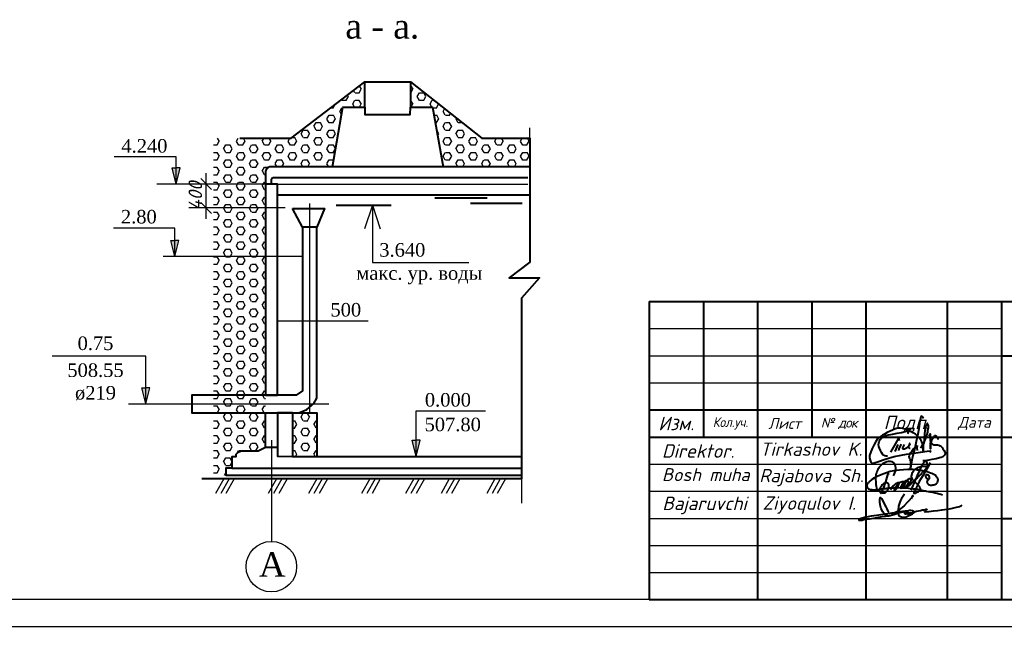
# Model space of a CAD drawing. Header units: millimetres. Extents: x -3143211 to -2549809, y 1060331 to 1341741.
# Tile 107 of 141: x -3028507 to -3010345, y 1244555 to 1256003. Entities that reach past the tile are written whole.
import ezdxf

# ---------------------------------------------------------------- set-up
doc = ezdxf.new("R2010")
doc.units = ezdxf.units.MM
doc.layers.add('(002) Рамка', color=7, linetype='Continuous')
doc.layers.add('Сплошная толстая', color=7, linetype='Continuous', lineweight=40)
doc.styles.add('ISOCPEUR', font='isocpeui.ttf', dxfattribs={"height": 250})
doc.styles.get("Standard").update_dxf_attribs({"font": 'isocpeui.ttf'})
doc.styles.add('V@ler@Live', font='isocpeui.ttf')
doc.dimstyles.new('STANDARD-100', dxfattribs={"dimtxt": 250, "dimasz": 200, "dimexe": 200, "dimexo": 200, "dimgap": 75, "dimtad": 1, "dimdec": 0, "dimzin": 0, "dimdsep": 46, "dimtxsty": 'Standard', "dimblk": 'OBLIQUE', "dimcen": 0.09, "dimdle": 200, "dimadec": 0, "dimazin": 0, "dimtfac": 1, "dimtdec": 0, "dimtofl": 0, "dimtmove": 0, "dimatfit": 3, "dimldrblk": 'OBLIQUE', "dimfxl": 1, "dimtolj": 1, "dimtzin": 0, "dimarcsym": 0})

# ---------------------------------------------------------------- blocks, each defined once
blk = doc.blocks.new('_Oblique')
at = {"color": 0, "linetype": 'ByBlock', "lineweight": -2}
blk.add_line((-0.5, -0.5), (0.5, 0.5), dxfattribs=at)
blk = doc.blocks.new('*D86')
at = {"color": 0, "lineweight": -2, "transparency": 16777216}
for p, q in [((-3025067, 1252331), (-3025067, 1253172)), ((-3024267, 1252972), (-3025267, 1252972)), ((-3024267, 1252531), (-3025267, 1252531))]:
    blk.add_line(p, q, dxfattribs=at)
at = {"layer": 'Defpoints', "color": 0, "transparency": 16777216}
for p in [(-3025067, 1252972), (-3023975, 1252972), (-3023975, 1252531)]:
    blk.add_point(p, dxfattribs=at)
at = {"color": 0, "lineweight": -2, "transparency": 16777216, "xscale": 200, "yscale": 200, "zscale": 200}
for p, rotation in [((-3025067, 1252972), 90), ((-3025067, 1252531), 270)]:
    blk.add_blockref('_Oblique', p, dxfattribs=dict(at, rotation=rotation))
at = {"color": 0, "transparency": 16777216, "insert": (-3025267, 1252751), "char_height": 250, "attachment_point": 5, "rotation": 90}
blk.add_mtext('\\A1;400', dxfattribs=at)
blk = doc.blocks.new('4wdrtwdrqs3dwresq')
h = blk.add_hatch(color=1)
h.set_gradient(color2=(23, 23, 23), one_color=1, tint=0.09, name='INVCYLINDER')
h.paths.add_polyline_path([(134213.1, -72194.4), (134212.35, -72194.4), (134212.35, -72197.37)])
h.paths.add_polyline_path([(134212.35, -72197.37), (134212.35, -72194.4), (134211.61, -72194.4)])
at = {"color": 1}
for points in [[(134212.35, -72197.37), (134211.61, -72194.4), (134212.35, -72194.4)], [(134212.35, -72197.37), (134213.1, -72194.4), (134212.35, -72194.4)]]:
    blk.add_lwpolyline(points, dxfattribs=at)
blk = doc.blocks.new('ghfgj jghjmhg jjbkm jkm')
at = {"color": 5, "linetype": 'ByBlock', "lineweight": 40}
for points in [[(-261.31, -8185.11), (-261.13, -8184.8), (-260.98, -8184.44), (-260.83, -8184.1), (-260.77, -8183.74), (-260.77, -8183.33), (-260.84, -8183.04), (-260.94, -8182.72), (-261.1, -8182.45), (-261.24, -8182.27), (-261.41, -8182.13), (-261.62, -8182.06), (-261.9, -8181.99), (-262.16, -8181.99), (-262.45, -8182.02), (-262.71, -8182.09), (-263.01, -8182.18), (-263.21, -8182.28), (-263.56, -8182.45), (-264.11, -8182.93), (-264.37, -8183.23), (-264.55, -8183.47), (-264.7, -8183.74), (-264.8, -8183.97), (-264.9, -8184.28), (-265, -8184.61), (-265.09, -8184.89), (-265.13, -8185.31), (-265.15, -8185.69), (-265.12, -8186.51), (-265.09, -8186.93), (-265.04, -8187.29), (-264.92, -8187.73), (-264.78, -8187.96), (-264.64, -8188.12), (-264.45, -8188.27), (-264.32, -8188.36), (-264.16, -8188.48), (-263.95, -8188.61), (-263.68, -8188.73), (-263.56, -8188.75), (-263.38, -8188.75), (-263.2, -8188.74), (-263.02, -8188.68), (-262.84, -8188.57), (-262.69, -8188.42), (-262.59, -8188.25), (-262.52, -8188.12), (-262.41, -8187.9), (-262.33, -8187.69), (-262.3, -8187.5), (-262.26, -8187.31), (-262.28, -8187.17), (-262.31, -8186.97), (-262.36, -8186.84), (-262.45, -8186.73), (-262.56, -8186.64), (-262.73, -8186.58), (-262.89, -8186.59), (-263.01, -8186.62), (-263.19, -8186.68), (-263.41, -8186.81), (-263.72, -8187.06), (-263.88, -8187.25), (-263.98, -8187.39), (-264.08, -8187.51), (-264.14, -8187.64), (-264.2, -8187.77), (-264.24, -8187.93), (-264.28, -8188.14), (-264.29, -8188.31), (-264.26, -8188.51), (-264.16, -8188.67), (-264.1, -8188.78), (-264.05, -8188.82), (-264.02, -8188.82), (-263.97, -8188.8), (-263.94, -8188.76), (-263.9, -8188.7), (-263.85, -8188.61), (-263.54, -8187.99), (-263.32, -8187.47), (-263.12, -8186.97), (-262.97, -8186.37), (-262.66, -8185.37), (-262.49, -8184.87), (-262.44, -8184.66), (-262.42, -8184.64), (-262.41, -8184.62), (-262.39, -8184.62), (-262.37, -8184.63), (-262.36, -8184.64), (-262.36, -8184.67), (-262.36, -8184.69), (-262.37, -8184.71), (-262.38, -8184.74)], [(-261.91, -8188.06), (-261.82, -8187.85), (-261.76, -8187.75), (-261.72, -8187.7), (-261.67, -8187.6), (-261.55, -8187.48), (-261.46, -8187.39), (-261.37, -8187.28), (-261.3, -8187.19), (-261.16, -8187.1), (-261.1, -8187.05), (-261, -8186.94), (-260.91, -8186.85), (-260.83, -8186.81), (-260.75, -8186.76), (-260.66, -8186.71), (-260.58, -8186.66), (-260.51, -8186.61), (-260.44, -8186.57), (-260.38, -8186.54), (-260.32, -8186.52), (-260.26, -8186.51), (-260.22, -8186.51), (-260.19, -8186.53), (-260.18, -8186.54), (-260.16, -8186.58), (-260.14, -8186.65), (-260.15, -8186.71), (-260.15, -8186.76), (-260.17, -8186.81), (-260.19, -8186.86), (-260.2, -8186.9), (-260.24, -8187.01), (-260.26, -8187.11), (-260.27, -8187.17), (-260.29, -8187.21), (-260.32, -8187.29), (-260.35, -8187.37), (-260.38, -8187.43), (-260.41, -8187.49), (-260.47, -8187.62), (-260.52, -8187.67), (-260.56, -8187.77), (-260.6, -8187.82), (-260.66, -8187.9), (-260.7, -8187.94), (-260.73, -8187.99), (-260.76, -8188.02), (-260.79, -8188.05), (-260.82, -8188.09), (-260.86, -8188.12), (-260.89, -8188.15), (-260.93, -8188.18), (-260.96, -8188.21), (-261, -8188.23), (-261.04, -8188.26), (-261.08, -8188.27), (-261.1, -8188.25), (-261.1, -8188.22), (-261.1, -8188.19), (-261.09, -8188.15), (-261.08, -8188.12), (-261.06, -8188.06), (-261.04, -8188.01), (-261.02, -8187.96), (-261, -8187.92), (-260.96, -8187.85), (-260.93, -8187.79), (-260.89, -8187.71), (-260.88, -8187.68), (-260.84, -8187.63), (-260.77, -8187.53), (-260.75, -8187.48), (-260.74, -8187.45), (-260.71, -8187.4), (-260.69, -8187.35), (-260.66, -8187.31), (-260.63, -8187.27), (-260.6, -8187.22), (-260.57, -8187.19), (-260.54, -8187.14), (-260.5, -8187.1), (-260.47, -8187.07), (-260.44, -8187.02), (-260.4, -8186.98), (-260.38, -8186.96), (-260.36, -8186.94), (-260.34, -8186.92), (-260.32, -8186.89), (-260.3, -8186.86), (-260.28, -8186.83), (-260.25, -8186.78), (-260.21, -8186.75), (-260.15, -8186.7), (-260.11, -8186.66), (-260.05, -8186.6), (-259.98, -8186.55), (-259.9, -8186.51), (-259.83, -8186.45), (-259.75, -8186.42), (-259.7, -8186.4), (-259.64, -8186.37), (-259.58, -8186.35), (-259.51, -8186.34), (-259.45, -8186.32), (-259.39, -8186.3), (-259.34, -8186.28), (-259.28, -8186.28), (-259.24, -8186.27), (-259.17, -8186.27), (-259.12, -8186.28), (-259.08, -8186.33), (-259.05, -8186.37), (-259.01, -8186.42), (-259, -8186.47), (-258.99, -8186.51), (-258.98, -8186.58), (-258.99, -8186.62), (-259, -8186.68), (-259, -8186.76), (-259.02, -8186.81), (-259.04, -8186.88), (-259.06, -8186.94), (-259.09, -8187.01), (-259.11, -8187.08), (-259.14, -8187.16), (-259.17, -8187.22), (-259.23, -8187.3), (-259.27, -8187.37), (-259.32, -8187.45), (-259.37, -8187.52), (-259.43, -8187.59), (-259.47, -8187.65), (-259.52, -8187.72), (-259.58, -8187.77), (-259.66, -8187.78), (-259.72, -8187.77), (-259.78, -8187.75), (-259.78, -8187.71), (-259.78, -8187.65), (-259.76, -8187.61), (-259.75, -8187.55), (-259.73, -8187.52), (-259.71, -8187.48), (-259.68, -8187.44), (-259.65, -8187.39), (-259.62, -8187.34), (-259.59, -8187.28), (-259.55, -8187.24), (-259.52, -8187.17), (-259.47, -8187.1), (-259.43, -8187.03), (-259.38, -8186.94), (-259.33, -8186.83), (-259.25, -8186.73), (-259.21, -8186.65), (-259.19, -8186.6), (-259.16, -8186.53), (-259.11, -8186.46), (-259.08, -8186.41), (-259.04, -8186.38), (-258.99, -8186.35), (-258.94, -8186.3), (-258.87, -8186.25), (-258.79, -8186.2), (-258.73, -8186.14), (-258.66, -8186.11), (-258.58, -8186.08), (-258.51, -8186.06), (-258.43, -8186.05), (-258.37, -8186.04), (-258.3, -8186.05), (-258.24, -8186.08), (-258.17, -8186.14), (-258.14, -8186.2), (-258.11, -8186.28), (-258.1, -8186.34), (-258.11, -8186.41), (-258.12, -8186.47), (-258.14, -8186.54), (-258.15, -8186.59), (-258.17, -8186.66), (-258.19, -8186.72), (-258.2, -8186.78), (-258.2, -8186.82), (-258.22, -8186.86), (-258.23, -8186.89), (-258.25, -8186.92), (-258.26, -8186.95), (-258.29, -8186.99), (-258.32, -8187.02), (-258.34, -8187.05), (-258.39, -8187.11), (-258.43, -8187.16), (-258.47, -8187.21), (-258.52, -8187.26), (-258.56, -8187.3), (-258.6, -8187.34), (-258.66, -8187.39), (-258.71, -8187.42), (-258.76, -8187.45), (-258.81, -8187.46), (-258.87, -8187.47), (-258.92, -8187.46), (-258.97, -8187.43), (-259, -8187.37), (-259, -8187.33), (-258.99, -8187.29), (-258.97, -8187.22), (-258.94, -8187.15), (-258.92, -8187.1), (-258.9, -8187.04), (-258.87, -8186.98), (-258.83, -8186.92), (-258.79, -8186.83), (-258.73, -8186.76), (-258.69, -8186.69), (-258.64, -8186.6), (-258.59, -8186.53), (-258.52, -8186.39), (-258.45, -8186.3), (-258.4, -8186.23), (-258.37, -8186.19), (-258.33, -8186.13), (-258.27, -8186.07), (-258.27, -8186.07), (-258.2, -8185.98), (-258.14, -8185.89), (-258.09, -8185.82), (-258.02, -8185.76), (-257.94, -8185.7), (-257.9, -8185.67), (-257.82, -8185.66), (-257.78, -8185.64), (-257.74, -8185.64), (-257.71, -8185.65), (-257.67, -8185.67), (-257.64, -8185.68), (-257.63, -8185.7), (-257.61, -8185.72), (-257.59, -8185.75), (-257.57, -8185.79), (-257.56, -8185.83), (-257.55, -8185.87), (-257.55, -8185.91), (-257.55, -8185.96), (-257.55, -8186.03), (-257.56, -8186.07), (-257.56, -8186.08), (-257.57, -8186.15), (-257.59, -8186.21), (-257.61, -8186.3), (-257.64, -8186.38), (-257.66, -8186.44), (-257.67, -8186.48), (-257.68, -8186.51), (-257.71, -8186.54), (-257.75, -8186.6), (-257.8, -8186.67), (-257.83, -8186.72), (-257.86, -8186.76), (-257.9, -8186.81), (-257.94, -8186.88), (-257.98, -8186.93), (-258, -8186.95), (-258.03, -8187), (-258.06, -8187.06), (-258.11, -8187.11), (-258.14, -8187.15), (-258.19, -8187.21), (-258.24, -8187.27), (-258.25, -8187.29), (-258.28, -8187.33), (-258.29, -8187.35), (-258.32, -8187.39), (-258.34, -8187.43), (-258.37, -8187.43), (-258.37, -8187.42), (-258.36, -8187.39), (-258.34, -8187.37), (-258.33, -8187.36), (-258.31, -8187.35), (-258.29, -8187.34), (-258.26, -8187.34), (-258.24, -8187.33), (-258.21, -8187.33), (-258.19, -8187.32), (-258.17, -8187.31), (-258.16, -8187.3), (-258.14, -8187.29), (-258.12, -8187.27), (-258.07, -8187.24), (-258.03, -8187.21), (-257.98, -8187.19), (-257.95, -8187.16), (-257.9, -8187.14), (-257.87, -8187.12), (-257.84, -8187.09), (-257.79, -8187.07), (-257.75, -8187.03), (-257.72, -8186.99), (-257.69, -8186.96), (-257.65, -8186.92), (-257.62, -8186.9), (-257.6, -8186.88), (-257.56, -8186.85), (-257.53, -8186.81), (-257.48, -8186.78), (-257.44, -8186.74), (-257.38, -8186.69), (-257.35, -8186.66), (-257.31, -8186.62), (-257.23, -8186.55), (-257.19, -8186.5), (-257.11, -8186.42), (-257.09, -8186.38), (-257.05, -8186.35), (-257.02, -8186.32), (-256.95, -8186.25), (-256.89, -8186.21), (-256.84, -8186.14), (-256.8, -8186.1), (-256.75, -8186.04), (-256.69, -8185.98), (-256.62, -8185.91), (-256.51, -8185.83), (-256.44, -8185.76), (-256.35, -8185.66), (-256.25, -8185.58), (-256.13, -8185.49), (-256.02, -8185.4), (-255.95, -8185.32), (-255.88, -8185.25), (-255.84, -8185.19), (-255.77, -8185.12), (-255.73, -8185.07), (-255.68, -8185.03), (-255.64, -8184.98), (-255.58, -8184.94), (-255.53, -8184.88), (-255.49, -8184.83), (-255.41, -8184.76), (-255.34, -8184.69), (-255.27, -8184.63), (-255.19, -8184.52), (-255.12, -8184.44), (-255.03, -8184.33), (-254.95, -8184.24), (-254.87, -8184.16), (-254.79, -8184.07), (-254.68, -8183.95), (-254.62, -8183.87), (-254.55, -8183.8), (-254.44, -8183.7), (-254.37, -8183.64), (-254.29, -8183.57), (-254.22, -8183.49), (-254.18, -8183.4), (-254.14, -8183.31), (-254.1, -8183.19), (-254.04, -8183.1), (-253.99, -8183), (-253.98, -8182.94), (-253.95, -8182.84), (-253.96, -8182.75), (-253.96, -8182.67), (-253.96, -8182.59), (-253.98, -8182.53), (-254, -8182.46), (-254, -8182.41), (-254.01, -8182.37), (-254.01, -8182.32), (-254.02, -8182.27), (-254.05, -8182.2), (-254.07, -8182.14), (-254.08, -8182.09), (-254.1, -8182.05), (-254.11, -8182.01), (-254.14, -8181.97), (-254.16, -8181.92), (-254.2, -8181.91), (-254.23, -8181.9), (-254.26, -8181.89), (-254.3, -8181.91), (-254.35, -8181.94), (-254.43, -8181.95), (-254.47, -8181.99), (-254.53, -8182.04), (-254.57, -8182.08), (-254.64, -8182.12), (-254.69, -8182.17), (-254.76, -8182.23), (-254.81, -8182.27), (-254.87, -8182.35), (-254.96, -8182.46), (-255, -8182.55), (-255.07, -8182.66), (-255.12, -8182.79), (-255.15, -8182.86), (-255.19, -8182.97), (-255.27, -8183.13), (-255.37, -8183.34), (-255.41, -8183.43), (-255.53, -8183.68), (-255.67, -8183.97), (-256, -8184.65), (-256.31, -8185.35), (-256.67, -8186.19), (-256.9, -8186.73), (-257.1, -8187.18), (-257.41, -8187.89), (-257.54, -8188.2)], [(-254.12, -8185.87), (-253.9, -8185.82), (-253.74, -8185.78), (-253.55, -8185.63), (-253.51, -8185.51), (-253.5, -8185.43), (-253.51, -8185.3), (-253.56, -8185.19), (-253.6, -8185.09), (-253.66, -8185.02), (-253.75, -8184.96), (-253.85, -8184.92), (-253.94, -8184.88), (-254.03, -8184.84), (-254.1, -8184.84), (-254.19, -8184.85), (-254.27, -8184.88), (-254.32, -8184.93), (-254.37, -8185.02), (-254.4, -8185.1), (-254.39, -8185.21), (-254.33, -8185.34), (-254.28, -8185.45), (-254.21, -8185.54), (-254.12, -8185.61), (-254.02, -8185.68), (-253.92, -8185.74), (-253.82, -8185.8), (-253.82, -8185.8), (-253.76, -8185.91), (-253.77, -8185.94), (-253.82, -8185.97), (-253.89, -8186.03), (-253.95, -8186.11), (-254.01, -8186.18), (-254.04, -8186.27), (-254.07, -8186.34), (-254.08, -8186.44), (-254.05, -8186.53), (-254.03, -8186.62), (-253.98, -8186.7), (-253.92, -8186.77), (-253.84, -8186.85), (-253.78, -8186.91), (-253.73, -8186.97), (-253.64, -8187.02), (-253.58, -8187.04), (-253.52, -8187.05), (-253.46, -8187.06), (-253.38, -8187.07), (-253.28, -8187.07), (-253.18, -8187.08), (-253.1, -8187.08), (-253.03, -8187.07), (-252.94, -8187.07), (-252.86, -8187.06), (-252.76, -8187.05), (-252.69, -8187.05), (-252.61, -8187.04), (-252.55, -8187.02), (-252.48, -8187), (-252.43, -8186.98), (-252.36, -8186.95), (-252.29, -8186.92), (-252.24, -8186.9), (-252.18, -8186.87), (-252.14, -8186.84), (-252.09, -8186.81), (-252.04, -8186.78), (-251.99, -8186.73), (-251.96, -8186.7), (-251.91, -8186.65), (-251.87, -8186.61), (-251.84, -8186.56), (-251.82, -8186.52), (-251.78, -8186.43), (-251.74, -8186.32), (-251.7, -8186.18), (-251.67, -8186.04), (-251.67, -8185.93), (-251.67, -8185.84), (-251.7, -8185.76), (-251.74, -8185.66), (-251.78, -8185.55), (-251.84, -8185.46), (-251.91, -8185.36), (-251.99, -8185.24), (-252.07, -8185.14), (-252.18, -8185.04), (-252.3, -8184.94), (-252.43, -8184.86), (-252.58, -8184.77), (-252.84, -8184.65), (-253.04, -8184.57), (-253.31, -8184.48), (-253.69, -8184.34), (-254.02, -8184.22), (-254.4, -8184.14), (-254.97, -8183.99), (-255.26, -8183.95), (-255.57, -8183.9), (-255.82, -8183.86), (-256.1, -8183.85), (-256.38, -8183.8), (-257.05, -8183.75), (-257.45, -8183.75), (-257.92, -8183.74), (-258.19, -8183.75), (-259.16, -8183.78), (-259.99, -8183.83), (-260.63, -8183.91), (-261.2, -8183.99), (-261.98, -8184.18), (-262.58, -8184.34), (-263.58, -8184.7), (-264.46, -8185.07), (-265.01, -8185.31), (-265.4, -8185.54), (-265.96, -8185.89), (-266.37, -8186.23), (-266.53, -8186.4), (-266.67, -8186.54), (-266.78, -8186.65), (-266.86, -8186.73), (-266.94, -8186.85), (-267, -8186.95), (-267.04, -8187.06), (-267.07, -8187.19), (-267.06, -8187.29), (-267.03, -8187.44), (-266.97, -8187.56), (-266.91, -8187.66), (-266.83, -8187.75), (-266.75, -8187.84), (-266.67, -8187.89), (-266.55, -8187.94), (-266.42, -8187.98), (-266.33, -8188.01), (-266.26, -8188.02), (-266.13, -8188.04), (-265.99, -8188.06), (-265.8, -8188.08), (-265.56, -8188.09), (-265.34, -8188.09), (-265.08, -8188.07), (-264.93, -8188.06), (-264.83, -8188.05), (-264.55, -8188.03), (-264.33, -8187.99), (-264.11, -8187.96), (-263.82, -8187.91), (-263.6, -8187.86), (-263.31, -8187.82), (-262.96, -8187.78), (-262.71, -8187.73), (-262.33, -8187.69), (-261.88, -8187.67), (-261.47, -8187.66), (-261.12, -8187.65), (-260.83, -8187.6), (-260.44, -8187.62), (-259.84, -8187.64), (-259.56, -8187.65), (-259.12, -8187.68), (-258.65, -8187.7), (-258.07, -8187.73), (-257.59, -8187.79), (-257.07, -8187.87), (-256.72, -8187.9), (-256.52, -8187.92), (-256.35, -8187.94), (-256.02, -8187.97), (-255.72, -8188.04), (-255.41, -8188.12), (-254.87, -8188.24), (-254.39, -8188.34), (-254.14, -8188.4), (-253.79, -8188.47), (-253.42, -8188.55), (-252.82, -8188.64), (-252.33, -8188.75), (-251.87, -8188.84), (-251.4, -8188.97), (-251.1, -8189.05), (-250.73, -8189.15)], [(-253.34, -8182.28), (-253.56, -8182.65), (-253.77, -8183), (-254.11, -8183.59), (-254.52, -8184.3), (-254.91, -8184.96), (-255.39, -8185.76), (-255.74, -8186.34), (-256.11, -8187.1), (-256.54, -8187.95), (-256.73, -8188.33), (-256.84, -8188.57), (-256.93, -8188.74), (-256.92, -8188.8), (-256.89, -8188.85), (-256.86, -8188.86), (-256.81, -8188.84), (-256.74, -8188.83), (-256.64, -8188.81), (-256.56, -8188.79), (-256.47, -8188.76), (-256.39, -8188.73), (-256.31, -8188.7), (-256.23, -8188.63), (-256.13, -8188.56), (-256, -8188.5), (-255.91, -8188.43), (-255.81, -8188.37), (-255.75, -8188.32), (-255.67, -8188.28), (-255.63, -8188.22), (-255.59, -8188.15), (-255.56, -8188.11), (-255.5, -8188.03), (-255.46, -8187.96), (-255.44, -8187.92), (-255.45, -8187.85), (-255.46, -8187.79), (-255.5, -8187.71), (-255.54, -8187.64), (-255.58, -8187.57), (-255.61, -8187.51), (-255.65, -8187.45), (-255.7, -8187.36), (-255.76, -8187.29), (-255.8, -8187.25), (-255.85, -8187.2), (-255.9, -8187.14), (-255.94, -8187.09), (-255.98, -8187.05), (-256.02, -8187), (-256.07, -8186.95), (-256.18, -8186.86), (-256.26, -8186.79), (-256.33, -8186.71), (-256.41, -8186.65), (-256.47, -8186.6), (-256.58, -8186.49), (-256.65, -8186.42), (-256.71, -8186.36), (-256.79, -8186.28), (-257.01, -8186.05), (-257.11, -8185.94), (-257.19, -8185.79), (-257.27, -8185.64), (-257.33, -8185.47), (-257.37, -8185.32), (-257.38, -8185.12), (-257.35, -8184.97), (-257.32, -8184.85), (-257.27, -8184.71), (-257.23, -8184.56), (-257.16, -8184.36), (-257.04, -8184.14), (-256.93, -8184), (-256.82, -8183.83), (-256.71, -8183.73), (-256.61, -8183.62), (-256.49, -8183.55), (-256.34, -8183.46), (-256.22, -8183.4), (-256.1, -8183.33), (-255.94, -8183.23), (-255.78, -8183.18), (-255.62, -8183.13), (-255.47, -8183.08), (-255.27, -8183.05), (-255.11, -8183.03), (-254.91, -8183), (-254.69, -8183), (-254.47, -8183.01), (-254.3, -8183.05), (-254.08, -8183.21), (-253.99, -8183.39)]]:
    blk.add_lwpolyline(points, dxfattribs=at)
blk = doc.blocks.new('dhfdgh xfghfgh ffnhjmgmgvbnfgg')
at = {"color": 5, "lineweight": 40, "ltscale": 0.5}
for p, q in [((1479206, -21938), (1479191, -22031)), ((1479223, -21865), (1479206, -21938)), ((1479232, -21840), (1479223, -21865)), ((1479249, -21856), (1479232, -21840)), ((1479259, -21871), (1479249, -21856)), ((1479272, -21891), (1479259, -21871)), ((1479186, -22087), (1479166, -22194)), ((1479191, -22031), (1479186, -22087)), ((1479134, -22332), (1479107, -22459)), ((1479156, -22246), (1479134, -22332)), ((1479166, -22194), (1479156, -22246)), ((1479050, -22522), (1479087, -22472)), ((1479107, -22459), (1479072, -22596)), ((1479087, -22472), (1479140, -22415)), ((1479140, -22415), (1479151, -22408)), ((1479150, -22450), (1479148, -22470)), ((1479148, -22470), (1479149, -22483)), ((1479149, -22483), (1479151, -22492)), ((1479155, -22412), (1479150, -22450)), ((1479151, -22408), (1479154, -22407)), ((1479151, -22492), (1479158, -22500)), ((1479154, -22407), (1479155, -22408)), ((1479155, -22408), (1479155, -22412)), ((1479000, -22618), (1479005, -22595)), ((1479005, -22637), (1479000, -22618)), ((1479005, -22595), (1479014, -22576)), ((1479011, -22653), (1479005, -22637)), ((1479022, -22680), (1479011, -22653)), ((1479014, -22576), (1479036, -22544)), ((1479031, -22709), (1479022, -22680)), ((1479052, -22687), (1479032, -22801)), ((1479036, -22544), (1479050, -22522)), ((1479072, -22596), (1479052, -22687)), ((1479019, -22877), (1479038, -22760)), ((1479020, -22878), (1479019, -22877)), ((1479022, -22878), (1479020, -22878)), ((1479023, -22878), (1479022, -22878)), ((1479032, -22801), (1479023, -22878)), ((1479036, -22732), (1479031, -22709)), ((1479037, -22753), (1479036, -22732)), ((1479038, -22760), (1479037, -22753))]:
    blk.add_line(p, q, dxfattribs=at)
for points in [[(1479224, -22461), (1479241, -22423), (1479263, -22388), (1479286, -22338), (1479310, -22292), (1479322, -22264), (1479330, -22239), (1479338, -22215), (1479346, -22183), (1479354, -22152), (1479360, -22124), (1479365, -22096), (1479367, -22070), (1479369, -22045), (1479368, -22026), (1479364, -22015), (1479359, -22001), (1479353, -21992), (1479349, -21988), (1479343, -21990), (1479338, -21999), (1479325, -22026), (1479317, -22050), (1479303, -22121), (1479295, -22194), (1479288, -22255), (1479285, -22289), (1479287, -22329), (1479273, -22379), (1479269, -22399), (1479267, -22423), (1479266, -22510), (1479267, -22423), (1479264, -22393), (1479257, -22371), (1479245, -22338), (1479230, -22312), (1479213, -22288), (1479197, -22267), (1479163, -22229), (1479123, -22191), (1479078, -22165), (1479048, -22150), (1479017, -22138), (1478960, -22115), (1478920, -22095), (1478874, -22081), (1478828, -22076), (1478795, -22076), (1478757, -22086), (1478724, -22099), (1478682, -22118), (1478638, -22137), (1478583, -22162), (1478528, -22189), (1478491, -22208), (1478456, -22235), (1478431, -22255), (1478400, -22283), (1478364, -22333), (1478328, -22399), (1478297, -22467), (1478272, -22526), (1478245, -22599), (1478244, -22642), (1478258, -22687), (1478271, -22724), (1478283, -22739), (1478299, -22746), (1478333, -22741), (1478419, -22713), (1478544, -22668), (1478713, -22620), (1478849, -22592), (1478951, -22572), (1479044, -22558), (1479219, -22534), (1479347, -22518), (1479408, -22511), (1479401, -22525), (1479395, -22539)], [(1478590, -22609), (1478563, -22611), (1478536, -22606), (1478508, -22594), (1478492, -22572), (1478477, -22543), (1478457, -22505), (1478436, -22461), (1478424, -22427), (1478418, -22390), (1478420, -22362), (1478428, -22331), (1478450, -22291), (1478476, -22262), (1478517, -22234), (1478557, -22216), (1478609, -22205), (1478683, -22191), (1478773, -22173), (1478857, -22158), (1478923, -22138), (1478971, -22125), (1478994, -22118), (1479019, -22100), (1478992, -22128), (1478984, -22142), (1478977, -22157), (1478975, -22170), (1478974, -22182), (1478970, -22188)], [(1478815, -22321), (1478813, -22292), (1478811, -22258), (1478794, -22275), (1478764, -22325), (1478645, -22532)], [(1479375, -22225), (1479399, -22187), (1479408, -22471), (1479406, -22364), (1479416, -22351), (1479426, -22333), (1479442, -22289), (1479460, -22262), (1479482, -22228), (1479492, -22220), (1479503, -22219), (1479516, -22225), (1479531, -22244), (1479541, -22265), (1479548, -22281), (1479549, -22285), (1479547, -22292), (1479546, -22295)], [(1478786, -22391), (1478727, -22519)], [(1478846, -22385), (1478807, -22466), (1478802, -22481), (1478800, -22494), (1478800, -22502)], [(1478907, -22386), (1478897, -22404), (1478885, -22424), (1478879, -22440), (1478875, -22452), (1478877, -22464), (1478883, -22471), (1478896, -22473), (1478913, -22473), (1478938, -22461), (1478961, -22447), (1478982, -22427), (1479002, -22408), (1479014, -22394), (1479018, -22382), (1479015, -22375), (1479011, -22368), (1479007, -22368), (1479005, -22370), (1479005, -22373), (1479000, -22386), (1478997, -22398), (1478993, -22411), (1478991, -22421), (1478990, -22431), (1478991, -22441), (1478994, -22446), (1478997, -22450), (1479003, -22454), (1479010, -22458), (1479016, -22458), (1479021, -22458)], [(1479406, -22374), (1479409, -22371), (1479414, -22366), (1479421, -22364), (1479428, -22365), (1479436, -22369), (1479442, -22378), (1479450, -22386), (1479461, -22390), (1479473, -22392), (1479487, -22392), (1479513, -22394), (1479539, -22395), (1479569, -22403), (1479595, -22415), (1479614, -22428), (1479628, -22445), (1479646, -22471), (1479661, -22498), (1479681, -22526), (1479687, -22537), (1479687, -22560), (1479684, -22579), (1479675, -22591), (1479656, -22609), (1479642, -22621), (1479610, -22634), (1479580, -22644), (1479519, -22659), (1479477, -22667), (1479435, -22675), (1479378, -22687), (1479338, -22693), (1479306, -22697), (1479276, -22700), (1479260, -22700)]]:
    blk.add_lwpolyline(points, dxfattribs=at)
blk = doc.blocks.new('65616152')
at = {"color": 5, "lineweight": 40, "true_color": 0x0000f5}
for points in [[(1279415, 265228), (1279057, 264705), (1278598, 264034), (1278382, 263509), (1278134, 263078), (1277994, 262545), (1277851, 262004), (1277776, 261556), (1277737, 261115), (1277701, 260716), (1277722, 260496), (1277730, 260167), (1277796, 259731), (1278018, 259441), (1278309, 259225), (1278601, 259127), (1278991, 259098), (1279387, 259094), (1279889, 259189), (1280352, 259407), (1281030, 259696), (1281576, 259928), (1281931, 260200), (1282034, 260401), (1281915, 260623), (1281551, 260802), (1281087, 260808), (1280787, 260808), (1280423, 260740), (1278109, 260488), (1276657, 260251), (1273700, 259801), (1271955, 259526), (1270532, 259301), (1269315, 259055), (1268808, 258966), (1268177, 258779), (1267649, 258632), (1267284, 258500), (1267248, 258412), (1267248, 258332), (1267308, 258272), (1267394, 258235), (1267537, 258235), (1267798, 258265), (1268152, 258306), (1268635, 258416), (1270126, 258669), (1271729, 258942), (1273456, 259235), (1275247, 259448), (1276608, 259807), (1278166, 260278), (1279164, 260481), (1280050, 260662), (1280154, 260639), (1280222, 260575), (1280266, 260538), (1280286, 260413), (1280230, 260351), (1280112, 260149), (1279962, 259982), (1279798, 259901), (1279639, 259901), (1279532, 259986), (1279532, 260140), (1279619, 260220), (1279823, 260292), (1280029, 260305), (1280257, 260260), (1280465, 260227), (1280574, 260185), (1280628, 260118), (1280634, 260043), (1280629, 259995), (1280611, 259940), (1280586, 259895), (1280481, 259863), (1280375, 259863), (1280289, 259889), (1280212, 259951), (1280204, 260034), (1280218, 260112), (1280244, 260181), (1280300, 260215), (1280515, 260227), (1280771, 260244), (1280828, 260248), (1280864, 260248), (1280895, 260239), (1280924, 260227), (1280964, 260203), (1280979, 260186), (1280980, 260156), (1280974, 260129), (1280946, 260081), (1280921, 260037), (1280844, 259996), (1280779, 259986), (1280731, 260016), (1280717, 260057), (1280717, 260098), (1280753, 260174), (1280828, 260200), (1280911, 260207), (1281178, 260270), (1281517, 260320), (1281866, 260434), (1282075, 260502), (1282650, 260656), (1283660, 260868), (1284229, 260987), (1284438, 261031), (1284872, 261121), (1285210, 261192), (1285303, 261186), (1285343, 261126), (1285343, 261065), (1285294, 261016), (1285139, 260982), (1285029, 260923), (1284933, 260873), (1284796, 260768), (1284756, 260700), (1284730, 260601), (1284760, 260561), (1284805, 260502), (1284929, 260533), (1285893, 260609), (1287154, 260721), (1288182, 260812), (1289325, 261007), (1290754, 261222), (1291857, 261388), (1292886, 261648), (1294011, 261945), (1294504, 262120), (1294798, 262268)], [(1281686, 264696), (1280112, 262946), (1279339, 262085), (1278484, 261359), (1277785, 260766), (1276609, 260060), (1275744, 259541), (1275063, 259376), (1274447, 259568), (1273996, 259965), (1273640, 260471), (1273243, 261332), (1272956, 262330), (1272845, 263146), (1272845, 263773), (1272899, 264287), (1273004, 264324), (1273111, 264236), (1273275, 264022), (1273734, 263260), (1274076, 262456), (1274414, 261823), (1274730, 261257), (1275006, 260715), (1275242, 260425)], [(1281686, 264696), (1281695, 264710), (1281696, 264715), (1281696, 264720), (1281694, 264726), (1281689, 264735), (1281682, 264745), (1281671, 264754), (1281659, 264758), (1281649, 264764), (1281632, 264769), (1281615, 264770), (1281595, 264770), (1281576, 264768), (1281566, 264766), (1281556, 264763), (1281543, 264757), (1281533, 264746), (1281505, 264697), (1281469, 264630), (1281184, 263973)]]:
    blk.add_lwpolyline(points, dxfattribs=at)

msp = doc.modelspace()

# ---------------------------------------------------------------- hatches: boundary and pattern name
h = msp.add_hatch()
h.set_pattern_fill('HEX', color=256, scale=25, style=0)
h.set_pattern_definition([(0, (-16446856.66, 8472708.47), (0, 137.4815), [79.375, -158.75]), (120, (-16446856.66, 8472708.47), (-119.0624716, -68.74075), [79.375, -158.75]), (60, (-16446777.29, 8472708.47), (-119.0624716, 68.74075), [79.375, -158.75])])
h.paths.add_polyline_path([(-3023028.69537, 1248750.19962), (-3023472.70635, 1248750.19962), (-3023472.70635, 1247947.16185), (-3023028.69537, 1247947.16185)], flags=17)
h.paths.add_polyline_path([(-3019095.46662, 1253816.04481), (-3019982.19772, 1253816.04481), (-3021300.55701, 1254857.75405), (-3021300.55701, 1254392.01148), (-3020892.40349, 1254392.01148), (-3020698.53416, 1253289.60597), (-3019095.46662, 1253289.60597)])
h.paths.add_polyline_path([(-3023975.47576, 1253198.01651, -0.3054756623), (-3023893.9598, 1253289.60597), (-3022735.85944, 1253289.60597), (-3022546.293, 1254392.36114), (-3022140.05188, 1254392.36114), (-3022140.05188, 1254857.75405), (-3023498.9062, 1253816.04481), (-3024933.5871, 1253816.04481), (-3024933.5871, 1247600.24081), (-3024702.80849, 1247600.24081), (-3024702.80849, 1247727.53638), (-3024594.18429, 1247727.53638), (-3024594.18429, 1247940.9503), (-3024518.97924, 1247940.9503), (-3024518.97924, 1247981.24308), (-3024486.27723, 1248012.81501), (-3024418.91302, 1248043.02946), (-3024110.63448, 1248043.02946), (-3023975.47576, 1248108.76489), (-3023975.47576, 1249078.87681)])

# ---------------------------------------------------------------- linework, layer by layer
at = {"color": 0, "lineweight": 40, "ltscale": 100}
for p, q in [((-3016896.73173, 1250804.62022), (-2998396.73173, 1250804.62022)), ((-3016896.73173, 1250804.62022), (-3016896.73173, 1245304.62022)), ((-3015896.73173, 1250804.62022), (-3015896.73173, 1248304.62022)), ((-3014896.73173, 1250804.62022), (-3014896.73173, 1245304.62022)), ((-3013896.73173, 1250804.62022), (-3013896.73173, 1248304.62022)), ((-3012896.73173, 1250804.62022), (-3012896.73173, 1245304.62022)), ((-3011396.73173, 1250804.62022), (-3011396.73173, 1245304.62022)), ((-3010396.73173, 1250804.62022), (-3010396.73173, 1245304.62022)), ((-3010396.73173, 1249804.62022), (-2998396.73173, 1249804.62022)), ((-3016896.73173, 1248804.62022), (-3010396.73173, 1248804.62022)), ((-3016896.73173, 1248304.62022), (-2998396.73173, 1248304.62022)), ((-3010396.73173, 1246804.62022), (-2998396.73173, 1246804.62022)), ((-3016896.73173, 1245304.62022), (-2998396.73173, 1245304.62022))]:
    msp.add_line(p, q, dxfattribs=at)
at = {"color": 0, "ltscale": 100}
for p, q in [((-3016896.73173, 1250304.62022), (-3010396.73173, 1250304.62022)), ((-3016896.73173, 1249804.62022), (-3010396.73173, 1249804.62022)), ((-3016896.73173, 1249304.62022), (-3010396.73173, 1249304.62022)), ((-3016896.73173, 1247804.62022), (-3010396.73173, 1247804.62022)), ((-3016896.73173, 1247304.62022), (-3010396.73173, 1247304.62022)), ((-3016896.73173, 1246804.62022), (-3010396.73173, 1246804.62022)), ((-3016896.73173, 1246304.62022), (-3010396.73173, 1246304.62022)), ((-3016896.73173, 1245804.62022), (-3010396.73173, 1245804.62022))]:
    msp.add_line(p, q, dxfattribs=at)
at = {"color": 0}
for p, q in [((-2998396.73173, 1245304.62022), (-3055296.73173, 1245304.62022)), ((-2997896.73173, 1244804.62022), (-3057296.73173, 1244804.62022))]:
    msp.add_line(p, q, dxfattribs=at)
at = {"color": 1}
msp.add_line((-2997896.73173, 1244804.62022), (-3057296.73173, 1244804.62022), dxfattribs=at)
for points in [[(-3019095.46662, 1253816.04481), (-3019095.46662, 1254007.4098)], [(-3025621.28538, 1252971.80927), (-3025621.28538, 1253475.62327), (-3026762.65226, 1253475.62327)], [(-3023975.47576, 1252971.80927), (-3025978.71255, 1252971.80927)], [(-3023752.49016, 1252971.80927), (-3019131.65875, 1252971.80927)], [(-3023158.73843, 1252612.19775), (-3023158.73843, 1248750.19962)], [(-3023607.29135, 1252530.95401), (-3025387.92503, 1252530.95401)], [(-3022001.12411, 1252581.11945), (-3022144.24319, 1252146.00268)], [(-3022001.12411, 1252581.11945), (-3022001.12411, 1251521.63943), (-3020221.61397, 1251521.63943)], [(-3022001.12411, 1252581.11945), (-3021858.00504, 1252146.00268)], [(-3025646.62466, 1251633.30329), (-3025646.62466, 1252157.3151), (-3026777.66458, 1252157.3151)], [(-3023752.49016, 1251633.30329), (-3025857.56214, 1251633.30329)], [(-3023293.03657, 1251633.30329), (-3023752.49016, 1251633.30329)], [(-3023752.49016, 1250449.1604), (-3022080.81535, 1250449.1604)], [(-3026181.7614, 1248914.53821), (-3026181.7614, 1249796.22815), (-3027905.31, 1249796.22815)], [(-3026500.74937, 1248914.53821), (-3022802.9368, 1248914.53821)], [(-3021192.55434, 1247947.16185), (-3021192.55434, 1248789.56684), (-3019917.55867, 1248789.56684)], [(-3023863.98296, 1248248.50412), (-3023863.98296, 1246379.38399)], [(-3024743.35132, 1247533.37413), (-3024895.67381, 1247261.36187)], [(-3024645.6756, 1247533.37413), (-3024797.99809, 1247261.36187)], [(-3024550.10351, 1247533.37413), (-3024702.42601, 1247261.36187)], [(-3023769.0324, 1247533.37413), (-3023921.3549, 1247261.36187)], [(-3023671.35668, 1247533.37413), (-3023823.67917, 1247261.36187)], [(-3023575.7846, 1247533.37413), (-3023728.10709, 1247261.36187)], [(-3023024.96619, 1247533.37413), (-3023177.28869, 1247261.36187)], [(-3022927.29047, 1247533.37413), (-3023079.61296, 1247261.36187)], [(-3022831.71839, 1247533.37413), (-3022984.04088, 1247261.36187)], [(-3022048.92612, 1247533.37413), (-3022201.24861, 1247261.36187)], [(-3021951.2504, 1247533.37413), (-3022103.57289, 1247261.36187)], [(-3021855.67831, 1247533.37413), (-3022008.0008, 1247261.36187)], [(-3021235.87015, 1247533.37413), (-3021388.19265, 1247261.36187)], [(-3021138.19443, 1247533.37413), (-3021290.51692, 1247261.36187)], [(-3021042.62235, 1247533.37413), (-3021194.94484, 1247261.36187)], [(-3020582.73846, 1247533.37413), (-3020735.06096, 1247261.36187)], [(-3020485.06274, 1247533.37413), (-3020637.38523, 1247261.36187)], [(-3020389.49066, 1247533.37413), (-3020541.81315, 1247261.36187)], [(-3019739.94471, 1247533.37413), (-3019892.2672, 1247261.36187)], [(-3019642.26899, 1247533.37413), (-3019794.59148, 1247261.36187)], [(-3019546.6969, 1247533.37413), (-3019699.0194, 1247261.36187)], [(-3019249.07998, 1247533.37413), (-3019249.07998, 1247083.07815)]]:
    msp.add_lwpolyline(points)
at = {"color": 0}
msp.add_lwpolyline([(-3057296.73173, 1202804.62022), (-2997896.73173, 1202804.62022), (-2997896.73173, 1244804.62022), (-3057296.73173, 1244804.62022)], close=True, dxfattribs=at)
msp.add_circle((-3023863.98296, 1245913.3008), 466.08319)
at = {"layer": 'Сплошная толстая'}
for points in [[(-3024448.07709, 1253816.04481), (-3023498.9062, 1253816.04481), (-3022140.05188, 1254857.75405), (-3021300.55701, 1254857.75405)], [(-3022735.85944, 1253289.60597), (-3022546.293, 1254392.36114), (-3022140.05188, 1254392.36114), (-3022140.05188, 1254857.75405), (-3021300.55701, 1254857.75405), (-3021300.55701, 1254392.01148), (-3020892.40349, 1254392.01148), (-3020698.53416, 1253289.60597)], [(-3021300.55701, 1254857.75405), (-3019982.19772, 1253816.04481), (-3019095.46662, 1253816.04481), (-3019095.46662, 1253289.60597)], [(-3022140.05188, 1254392.36114), (-3022140.05188, 1254253.38293), (-3021301.80007, 1254253.38293), (-3021300.55701, 1254392.01148)], [(-3019095.03633, 1253289.60597), (-3019095.03633, 1251528.26233), (-3019478.95021, 1251239.48713), (-3018920.9125, 1251239.48713), (-3019249.07998, 1250868.6249), (-3019249.07998, 1247533.37413), (-3025149.78368, 1247533.37413)], [(-3023975.47576, 1253198.01651), (-3023975.47576, 1249078.87681), (-3023752.49016, 1249078.87681), (-3023752.49016, 1252971.80927), (-3023975.47576, 1252971.80927)], [(-3019095.03633, 1253289.60597), (-3023893.9598, 1253289.60597)], [(-3023863.98296, 1252971.80927), (-3023863.98296, 1253059.36739)], [(-3023829.46418, 1253089.10877), (-3019134.52735, 1253089.10877)], [(-3023752.49016, 1252773.71853), (-3019105.12423, 1252773.71853)], [(-3020849.51797, 1252718.45222), (-3019883.1355, 1252718.45222)], [(-3020189.35822, 1252618.86179), (-3019238.22712, 1252618.86179)], [(-3023477.2483, 1252521.38988), (-3022882.49255, 1252521.38988), (-3023024.44028, 1252177.92427), (-3023293.03657, 1252177.92427), (-3023477.2483, 1252521.38988)], [(-3022671.02915, 1252581.11945), (-3021656.93236, 1252581.11945)], [(-3023293.03657, 1252177.92427), (-3023293.03657, 1249157.09704), (-3023407.92387, 1249078.87681), (-3025333.4695, 1249078.87681), (-3025333.4695, 1248750.19962), (-3023360.01831, 1248750.19962), (-3023212.52462, 1248810.58737), (-3023081.19069, 1248924.04065), (-3023024.44028, 1249022.56153), (-3023024.44028, 1252177.92427)], [(-3023472.70635, 1248750.19962), (-3023752.49016, 1248750.19962), (-3023752.49016, 1248108.76489), (-3023975.47576, 1248108.76489)], [(-3023975.47576, 1248108.76489), (-3023975.47576, 1248750.19962)], [(-3023472.70635, 1248750.19962), (-3023472.70635, 1247947.16185), (-3019249.07998, 1247947.16185)], [(-3023472.70635, 1248750.19962), (-3023028.69537, 1248750.19962), (-3023028.69537, 1247947.16185)], [(-3023975.47576, 1248108.76489), (-3024110.63448, 1248043.02946), (-3024418.91302, 1248043.02946), (-3024486.27723, 1248012.81501), (-3024518.97924, 1247981.24308), (-3024518.97924, 1247940.9503), (-3024594.18429, 1247940.9503), (-3024594.18429, 1247727.53638), (-3024702.80849, 1247727.53638), (-3024702.80849, 1247600.24081), (-3019249.07998, 1247600.24081)], [(-3023752.49016, 1248108.76489), (-3023752.49016, 1247950.9875), (-3023472.70635, 1247947.16185)], [(-3024594.18429, 1247727.53638), (-3019249.07998, 1247727.53638)]]:
    msp.add_lwpolyline(points, dxfattribs=at)
for centre, radius, start, end in [((-3023866.75594, 1253183.3242), 109.70808, 104.357175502, 172.303721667), ((-3023820.69105, 1253044.02392), 45.93051, 101.011655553, 160.484710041)]:
    msp.add_arc(centre, radius, start, end, dxfattribs=at)

# ---------------------------------------------------------------- block references
at = {"xscale": 100, "yscale": 100, "zscale": 100}
for p in [(-16446856.66257, 8472708.47483), (-16446882.00184, 8471369.96885), (-16447417.13858, 8468651.20378), (-16442427.93153, 8467683.82741)]:
    msp.add_blockref('4wdrtwdrqs3dwresq', p, dxfattribs=at)
at = {"lineweight": 40, "xscale": 0.9677430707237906, "yscale": 0.9677430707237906, "zscale": 0.9677430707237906}
msp.add_blockref('dhfdgh xfghfgh ffnhjmgmgvbnfgg', (-4443393.47146, 1269833.19038), dxfattribs=at)
at = {"color": 0, "xscale": 85.50048011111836, "yscale": 85.50048011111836, "zscale": 85.50048011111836}
msp.add_blockref('ghfgj jghjmhg jjbkm jkm', (-2990049.19058, 1947417.24719), dxfattribs=at)
at = {"color": 0, "ltscale": 100, "xscale": 0.06931321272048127, "yscale": 0.06931321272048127, "zscale": 0.06931321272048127}
msp.add_blockref('65616152', (-3100866.77846, 1228868.9045), dxfattribs=at)

# ---------------------------------------------------------------- texts
at = {"layer": '(002) Рамка', "insert": (-3069699.28716, 1249534.63865), "char_height": 300, "width": 11750.9206449, "attachment_point": 1}
msp.add_mtext('\\pi96.71032;Surxondaryo viloyati “Termiz” EIZning Bandixon tumani filiali \\P\\pi1273.1876;uchun oqava suvi inshootini va tarmog’ini qurish.', dxfattribs=at)
at = {"attachment_point": 2}
for s, insert, char_height, width in [('{\\fTimes New Roman|b0|i0|c204|p18;a - a.}', (-3021818.2431, 1256113.36608), 458.3428035, 1290.3886541), ('{\\fTimes New Roman|b0|i0|c0|p18;4.240}', (-3026206.14447, 1253801.23582), 250, 4122.2492228), ('{\\fTimes New Roman|b0|i0|c0|p18;2.80}', (-3026309.03148, 1252493.95212), 250, 4122.2492228), ('{\\fTimes New Roman|b0|i0|c204|p18;3.640}', (-3021449.32561, 1251881.84741), 250, 4122.2492228), ('{\\fTimes New Roman|b0|i0|c204|p18;макс. ур. воды}', (-3021134.78396, 1251454.6082), 250, 4122.2492228), ('{\\fTimes New Roman|b0|i0|c0|p18;500}', (-3022491.5028, 1250777.22055), 250, 4122.2492228), ('{\\fTimes New Roman|b0|i0|c0|p18;0.75}', (-3027108.17475, 1250159.10998), 250, 4122.2492228), ('{\\fTimes New Roman|b0|i0|c204|p18;508.55\\Pø219}', (-3027108.17475, 1249662.94728), 250, 4122.2492228), ('{\\fTimes New Roman|b0|i0|c0|p18;0.000}', (-3020608.22117, 1249116.06382), 250, 4122.2492228), ('{\\fTimes New Roman|b0|i0|c204|p18;507.80}', (-3020518.95999, 1248661.34571), 250, 725.2829849), ('{\\fTimes New Roman|b0|i0|c204|p18;А}', (-3023848.80212, 1246178.72339), 450, 476.8864456)]:
    msp.add_mtext(s, dxfattribs=dict(at, insert=insert, char_height=char_height, width=width))
at = {"color": 0, "ltscale": 100, "attachment_point": 5, "style": 'V@ler@Live'}
for s, insert, char_height, width in [('{\\T0.9;№ док}', (-3013396.73173, 1248554.62022), 180, 700), ('Изм.', (-3016396.73173, 1248554.62022), 250, 700), ('{\\W0.9;Кол.уч.}', (-3015396.73173, 1248554.62022), 180, 700), ('Лист', (-3014396.73173, 1248554.62022), 200, 700), ('Подп.', (-3012146.73173, 1248554.62022), 250, 1200), ('Дата', (-3010896.73173, 1248554.62022), 200, 700)]:
    msp.add_mtext(s, dxfattribs=dict(at, insert=insert, char_height=char_height, width=width))
at = {"ltscale": 100, "width": 1799.9999979, "attachment_point": 4, "style": 'V@ler@Live'}
for s, insert, char_height in [('Direktor.', (-3016661.01865, 1248046.92451), 250), ('Bosh muha', (-3016661.01865, 1247610.5664), 240), ('Bajaruvchi', (-3016654.17175, 1247043.19714), 250)]:
    msp.add_mtext(s, dxfattribs=dict(at, insert=insert, char_height=char_height))
at = {"lineweight": 30, "char_height": 245, "width": 2482.9345464, "attachment_point": 5, "style": 'ISOCPEUR'}
for s, insert in [('{\\fISOCPEUR|b0|i1|c204|p34;Tirkashov K.}', (-3013909.02974, 1248079.90903)), ('{\\fISOCPEUR|b0|i1|c204|p34;Rajabova Sh.}', (-3013903.24046, 1247556.76652)), ('{\\fISOCPEUR|b0|i1|c204|p34;Ziyoqulov I.}', (-3013943.88199, 1247048.30065))]:
    msp.add_mtext(s, dxfattribs=dict(at, insert=insert))
at = {"color": 0, "lineweight": 20, "insert": (-3068635.82668, 1246327.79107), "char_height": 250, "width": 5118.2533026, "attachment_point": 1}
msp.add_mtext('\\pi243.7;{\\C256;   План фундаментов. \\P\\pi1333;Сечение 1-1. }', dxfattribs=at)

# ---------------------------------------------------------------- dimensions: what is measured, and where the dimension line sits
dim = msp.add_linear_dim(base=(-3025066.69, 1252971.80927), p1=(-3023975.47576, 1252530.95401), p2=(-3023975.47576, 1252971.80927), angle=90, text='400', dimstyle='STANDARD-100', override={"dimfxl": 800, "dimfxlon": 1})
dim.commit()
dim.dimension.update_dxf_attribs({"geometry": '*D86', "text_midpoint": (-3025066.69, 1252751.38164), "dimtype": 160})

doc.saveas('drawing.dxf')
